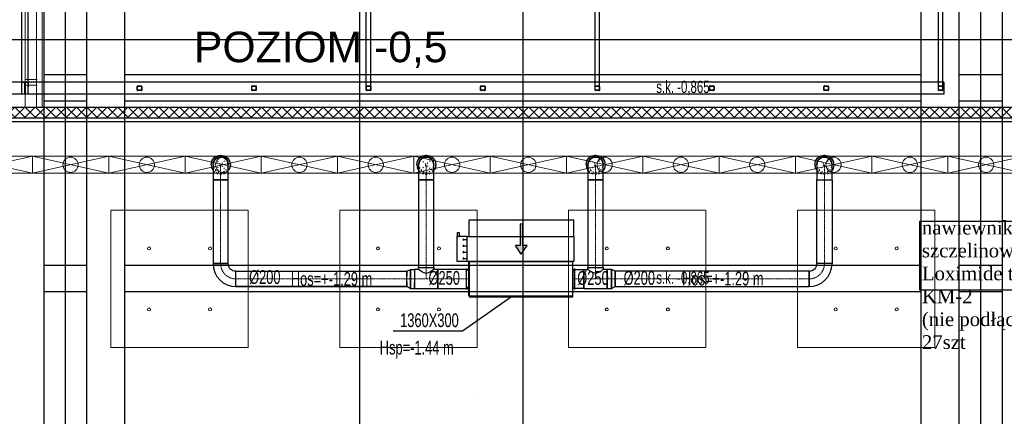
# Model space of a CAD drawing. Header units: centimetres. Extents: x -228435 to 46820, y -89367 to 152985.
# Tile 138 of 252: x -35135 to -22230, y 70700 to 75897. Entities that reach past the tile are written whole.
import ezdxf
from ezdxf.enums import TextEntityAlignment as Align

# ---------------------------------------------------------------- set-up
doc = ezdxf.new("R2010")
doc.units = ezdxf.units.CM
doc.header["$LTSCALE"] = 50
doc.header["$PDMODE"] = 35
doc.header["$PDSIZE"] = 0.1
for name, pattern in [('CADVENT_CENTERLINE', [9.9, 7.4, -1, 0.5, -1]), ('CADVENT_HIDDEN', [0.8, 0.25, -0.55]), ('Kondygnacja  -0_5$0$HIDDEN', [9.525, 6.35, -3.175]), ('Kondygnacja  -0_5$0$HIDDEN2', [4.7625, 3.175, -1.5875]), ('Osie rzutów$0$DASHDOT2', [12.7, 6.35, -3.175, 0, -3.175])]:
    doc.linetypes.add(name, pattern=pattern)
doc.layers.get('0').update_dxf_attribs({"color": 8})
doc.layers.get('DEFPOINTS').update_dxf_attribs({"color": 8})
for name, color, linetype in [('01-103-Went PP_poziom-0_5$0$L_Nawiew', 3, 'Continuous'), ('bgde-nawiewDETAILS', 1, 'Continuous'), ('bgde-nawiewEXP', 1, 'Continuous'), ('bgde-nawiewHIDDEN', 1, 'Continuous'), ('bgde-tekst', 7, 'Continuous'), ('bgde-wywiewSOL', 5, 'Continuous'), ('bgde_AJ_opis', 7, 'Continuous'), ('Kondygnacja  -0_5$0$ARCH_GK', 8, 'Continuous'), ('Kondygnacja  -0_5$0$ARCH_KONSTR_POWYŻEJ RZUTU', 8, 'Kondygnacja  -0_5$0$HIDDEN'), ('Kondygnacja  -0_5$0$ARCH_KONSTR_POWYŻEJ RZUTU_IST', 8, 'Kondygnacja  -0_5$0$HIDDEN2'), ('Kondygnacja  -0_5$0$ARCH_ŚLUSARKA_DRZWI', 8, 'Continuous'), ('Osie rzutów$0$ARCH_INFO_OSIE_IST', 8, 'Osie rzutów$0$DASHDOT2'), ('Osie rzutów$0$ARCH_INFO_OSIE_OPISY_IST', 8, 'Continuous'), ('Pomieszczenia -05$0$ARCH_INFO_OPISY', 8, 'Continuous')]:
    doc.layers.add(name, color=color, linetype=linetype)
for name, color, linetype, lineweight in [('bgde-nawiewCEN', 7, 'Continuous', 13), ('bgde_nawiewnik', 11, 'Continuous', 5), ('Kondygnacja  -0_5$0$ARCH_INFO_WYMIARY', 8, 'Continuous', 9), ('Kondygnacja  -0_5$0$ARCH_WIDOK', 8, 'Continuous', 13), ('SU Lampy kwadratowe  -05$0$ARCH_SUFITY_PODWIESZANE', 8, 'Continuous', 9)]:
    doc.layers.add(name, color=color, linetype=linetype, lineweight=lineweight)
doc.styles.add('Kondygnacja  -0_5$0$BIKTS', font='bikromsw.shx', dxfattribs={"width": 0.8})
doc.styles.add('Kondygnacja  -0_5$0$Romans', font='Romans.shx', dxfattribs={"width": 0.7})
doc.styles.add('Pomieszczenia -05$0$Arial', font='ARIAL.TTF')
doc.dimstyles.new('Kondygnacja  -0_5$0$Wymiary 1-100', dxfattribs={"dimtxt": 12, "dimasz": 10, "dimexe": 5, "dimexo": 0, "dimgap": 4, "dimtad": 1, "dimrnd": 0.5, "dimzin": 12, "dimdsep": 46, "dimtxsty": 'Kondygnacja  -0_5$0$Romans', "dimblk": 'Kondygnacja  -0_5$0$_Oblique', "dimcen": 10, "dimdle": 10, "dimclrt": 55, "dimazin": 0, "dimtfac": 1, "dimtmove": 1, "dimatfit": 3, "dimfxl": 0, "dimtolj": 1, "dimtzin": 0, "dimarcsym": 0})

# ---------------------------------------------------------------- blocks, each defined once
blk = doc.blocks.new('Osie rzutów')
at = {"layer": 'Osie rzutów$0$ARCH_INFO_OSIE_IST', "ltscale": 10}
for p, q in [((8660, 12510), (8660, 4623.26)), ((9260, 12510), (9260, 4623.26)), ((9860, 12510), (9860, 4623.26)), ((4436.04, 11600), (13655, 11600))]:
    blk.add_line(p, q, dxfattribs=at)
blk = doc.blocks.new('SU Lampy kwadratowe  -05')
at = {"layer": 'SU Lampy kwadratowe  -05$0$ARCH_SUFITY_PODWIESZANE'}
for points in [[(8720, 11840), (8900, 11840), (8900, 11660), (8720, 11660)], [(9020, 11840), (9200, 11840), (9200, 11660), (9020, 11660)], [(9320, 11840), (9500, 11840), (9500, 11660), (9320, 11660)], [(9620, 11840), (9800, 11840), (9800, 11660), (9620, 11660)]]:
    blk.add_lwpolyline(points, close=True, dxfattribs=at)
for centre in [(8770, 11790), (8850, 11790), (9070, 11790), (9150, 11790), (9370, 11790), (9450, 11790), (9670, 11790), (9750, 11790), (8770, 11710), (8850, 11710), (9070, 11710), (9150, 11710), (9370, 11710), (9450, 11710), (9670, 11710), (9750, 11710)]:
    blk.add_circle(centre, 2, dxfattribs=at)
blk = doc.blocks.new('Kondygnacja  -0_5$0$_Oblique')
at = {"color": 0, "linetype": 'ByBlock', "lineweight": -2}
blk.add_line((-0.5, -0.5), (0.5, 0.5), dxfattribs=at)
blk = doc.blocks.new('*D152')
at = {"layer": 'DEFPOINTS', "color": 0}
for p in [(-29490, 82605), (-29490, 13059), (-30690, 12765)]:
    blk.add_point(p, dxfattribs=at)
at = {"layer": 'Kondygnacja  -0_5$0$ARCH_INFO_WYMIARY', "color": 0, "lineweight": -2}
for p, q in [((-30700, 13059), (-29480, 13059)), ((-30690, 13051), (-30690, 13064)), ((-29490, 13067), (-29490, 13054))]:
    blk.add_line(p, q, dxfattribs=at)
at = {"layer": 'Kondygnacja  -0_5$0$ARCH_INFO_WYMIARY', "color": 0, "lineweight": -2, "xscale": 10, "yscale": 10, "zscale": 10, "rotation": 180}
blk.add_blockref('Kondygnacja  -0_5$0$_Oblique', (-30690, 13059), dxfattribs=at)
at = {"layer": 'Kondygnacja  -0_5$0$ARCH_INFO_WYMIARY', "color": 0, "lineweight": -2, "xscale": 10, "yscale": 10, "zscale": 10}
blk.add_blockref('Kondygnacja  -0_5$0$_Oblique', (-29490, 13059), dxfattribs=at)
at = {"layer": 'Kondygnacja  -0_5$0$ARCH_INFO_WYMIARY', "color": 55, "insert": (-30090, 13069), "char_height": 12, "attachment_point": 5, "style": 'Kondygnacja  -0_5$0$Romans'}
blk.add_mtext('\\A1;1200', dxfattribs=at)
blk = doc.blocks.new('Kondygnacja  -0_5$0$konstrukcja istniejąca -0.5')
at = {"layer": 'Kondygnacja  -0_5$0$ARCH_KONSTR_POWYŻEJ RZUTU_IST', "ltscale": 10}
blk.add_line((8632, 12175), (8632, 11025), dxfattribs=at)
for points in [[(8688, 12175), (8688, 11025)], [(8738, 12175), (8738, 11025)], [(9782, 11025), (9782, 12175)], [(9832, 11025), (9832, 12175)], [(9888, 12175), (9888, 11025)], [(8632, 12017.9), (8688, 12017.9)], [(8738, 12017.9), (9782, 12017.9)], [(9832, 12017.9), (9888, 12017.9)], [(8688, 11982.9), (8632, 11982.9)], [(9782, 11982.9), (8738, 11982.9)], [(9888, 11982.9), (9832, 11982.9)], [(8632, 11767.9), (8688, 11767.9)], [(8738, 11767.9), (9782, 11767.9)], [(9832, 11767.9), (9888, 11767.9)], [(8688, 11732.9), (8632, 11732.9)], [(9782, 11732.9), (8738, 11732.9)], [(9888, 11732.9), (9832, 11732.9)]]:
    blk.add_lwpolyline(points, dxfattribs=at)
at = {"layer": 'Kondygnacja  -0_5$0$ARCH_KONSTR_POWYŻEJ RZUTU_IST', "style": 'Kondygnacja  -0_5$0$BIKTS', "width": 0.7}
for p in [(9434.8, 11993.7), (9434.8, 11743.7)]:
    blk.add_text('s.k. -0,865', height=16, dxfattribs=at).set_placement(p)
blk = doc.blocks.new('Kondygnacja  -0_5$0$wzmocnienie pod bramę -1')
at = {"layer": 'Kondygnacja  -0_5$0$ARCH_KONSTR_POWYŻEJ RZUTU', "ltscale": 5}
for p, q in [((22046.6, 9049.2, 0), (22046.6, 9256.2)), ((22054.8, 9049.2, 0), (22054.8, 9256.2)), ((22497.7, 9057.2, 0), (22497.7, 9243.7)), ((22503.7, 9057.2, 0), (22503.7, 9243.7)), ((22797.7, 9057.2, 0), (22797.7, 9243.7)), ((22803.7, 9057.2, 0), (22803.7, 9243.7)), ((23247.7, 9057.2, 0), (23247.7, 9243.7)), ((23253.7, 9057.2, 0), (23253.7, 9243.7)), ((23254.7, 9065.2, 0), (20950.7, 9065.2, 0)), ((22054.8, 9065.2, 0), (22054.8, 9059.2, 0)), ((23254.7, 9065.2, 0), (23254.7, 9049.2, 0)), ((23254.7, 9049.2, 0), (20950.7, 9049.2, 0))]:
    blk.add_line(p, q, dxfattribs=at)
at = {"layer": 'Kondygnacja  -0_5$0$ARCH_KONSTR_POWYŻEJ RZUTU', "ltscale": 5, "elevation": 0}
for points in [[(22046.6, 9065.2), (22054.8, 9065.2), (22054.8, 9064.5), (22054.8, 9064.5), (22051.8, 9064.5, 0.414214), (22050.9, 9063.6), (22050.9, 9050.9, 0.414214), (22051.8, 9050), (22054.8, 9050), (22054.8, 9049.2), (22046.6, 9049.2), (22046.6, 9050), (22049.5, 9050, 0.414214), (22050.4, 9050.9), (22050.4, 9063.6, 0.414214), (22049.5, 9064.5), (22046.6, 9064.5)], [(22198.3, 9054.2, -0.414214), (22197.7, 9054.8), (22197.7, 9059.6, -0.414214), (22198.3, 9060.2), (22203.1, 9060.2, -0.414214), (22203.7, 9059.6), (22203.7, 9054.8, -0.414214), (22203.1, 9054.2)], [(22198.3, 9054.6, -0.414214), (22198.1, 9054.8), (22198.1, 9059.6, -0.414214), (22198.3, 9059.8), (22203.1, 9059.8, -0.414214), (22203.3, 9059.6), (22203.3, 9054.8, -0.414214), (22203.1, 9054.6)], [(22348.3, 9054.2, -0.414214), (22347.7, 9054.8), (22347.7, 9059.6, -0.414214), (22348.3, 9060.2), (22353.1, 9060.2, -0.414214), (22353.7, 9059.6), (22353.7, 9054.8, -0.414214), (22353.1, 9054.2)], [(22348.3, 9054.6, -0.414214), (22348.1, 9054.8), (22348.1, 9059.6, -0.414214), (22348.3, 9059.8), (22353.1, 9059.8, -0.414214), (22353.3, 9059.6), (22353.3, 9054.8, -0.414214), (22353.1, 9054.6)], [(22498.3, 9054.2, -0.414214), (22497.7, 9054.8), (22497.7, 9059.6, -0.414214), (22498.3, 9060.2), (22503.1, 9060.2, -0.414214), (22503.7, 9059.6), (22503.7, 9054.8, -0.414214), (22503.1, 9054.2)], [(22498.3, 9054.6, -0.414214), (22498.1, 9054.8), (22498.1, 9059.6, -0.414214), (22498.3, 9059.8), (22503.1, 9059.8, -0.414214), (22503.3, 9059.6), (22503.3, 9054.8, -0.414214), (22503.1, 9054.6)], [(22648.3, 9054.2, -0.414214), (22647.7, 9054.8), (22647.7, 9059.6, -0.414214), (22648.3, 9060.2), (22653.1, 9060.2, -0.414214), (22653.7, 9059.6), (22653.7, 9054.8, -0.414214), (22653.1, 9054.2)], [(22648.3, 9054.6, -0.414214), (22648.1, 9054.8), (22648.1, 9059.6, -0.414214), (22648.3, 9059.8), (22653.1, 9059.8, -0.414214), (22653.3, 9059.6), (22653.3, 9054.8, -0.414214), (22653.1, 9054.6)], [(22798.3, 9054.2, -0.414214), (22797.7, 9054.8), (22797.7, 9059.6, -0.414214), (22798.3, 9060.2), (22803.1, 9060.2, -0.414214), (22803.7, 9059.6), (22803.7, 9054.8, -0.414214), (22803.1, 9054.2)], [(22798.3, 9054.6, -0.414214), (22798.1, 9054.8), (22798.1, 9059.6, -0.414214), (22798.3, 9059.8), (22803.1, 9059.8, -0.414214), (22803.3, 9059.6), (22803.3, 9054.8, -0.414214), (22803.1, 9054.6)], [(22948.3, 9054.2, -0.414214), (22947.7, 9054.8), (22947.7, 9059.6, -0.414214), (22948.3, 9060.2), (22953.1, 9060.2, -0.414214), (22953.7, 9059.6), (22953.7, 9054.8, -0.414214), (22953.1, 9054.2)], [(22948.3, 9054.6, -0.414214), (22948.1, 9054.8), (22948.1, 9059.6, -0.414214), (22948.3, 9059.8), (22953.1, 9059.8, -0.414214), (22953.3, 9059.6), (22953.3, 9054.8, -0.414214), (22953.1, 9054.6)], [(23098.3, 9054.2, -0.414214), (23097.7, 9054.8), (23097.7, 9059.6, -0.414214), (23098.3, 9060.2), (23103.1, 9060.2, -0.414214), (23103.7, 9059.6), (23103.7, 9054.8, -0.414214), (23103.1, 9054.2)], [(23098.3, 9054.6, -0.414214), (23098.1, 9054.8), (23098.1, 9059.6, -0.414214), (23098.3, 9059.8), (23103.1, 9059.8, -0.414214), (23103.3, 9059.6), (23103.3, 9054.8, -0.414214), (23103.1, 9054.6)], [(23248.3, 9054.2, -0.414214), (23247.7, 9054.8), (23247.7, 9059.6, -0.414214), (23248.3, 9060.2), (23253.1, 9060.2, -0.414214), (23253.7, 9059.6), (23253.7, 9054.8, -0.414214), (23253.1, 9054.2)], [(23248.3, 9054.6, -0.414214), (23248.1, 9054.8), (23248.1, 9059.6, -0.414214), (23248.3, 9059.8), (23253.1, 9059.8, -0.414214), (23253.3, 9059.6), (23253.3, 9054.8, -0.414214), (23253.1, 9054.6)]]:
    blk.add_lwpolyline(points, format="xyb", close=True, dxfattribs=at)
blk = doc.blocks.new('*D179')
at = {"layer": 'DEFPOINTS', "color": 0}
for p in [(-24020, 81900), (-25166, 12688), (-24020, 12493)]:
    blk.add_point(p, dxfattribs=at)
at = {"layer": 'Kondygnacja  -0_5$0$ARCH_INFO_WYMIARY', "color": 0, "lineweight": -2}
for p, q in [((-25176, 12493), (-24010, 12493)), ((-25166, 12501), (-25166, 12488)), ((-24020, 12501), (-24020, 12488))]:
    blk.add_line(p, q, dxfattribs=at)
at = {"layer": 'Kondygnacja  -0_5$0$ARCH_INFO_WYMIARY', "color": 0, "lineweight": -2, "xscale": 10, "yscale": 10, "zscale": 10, "rotation": 180}
blk.add_blockref('Kondygnacja  -0_5$0$_Oblique', (-25166, 12493), dxfattribs=at)
at = {"layer": 'Kondygnacja  -0_5$0$ARCH_INFO_WYMIARY', "color": 0, "lineweight": -2, "xscale": 10, "yscale": 10, "zscale": 10}
blk.add_blockref('Kondygnacja  -0_5$0$_Oblique', (-24020, 12493), dxfattribs=at)
at = {"layer": 'Kondygnacja  -0_5$0$ARCH_INFO_WYMIARY', "color": 55, "insert": (-24593, 12503), "char_height": 12, "attachment_point": 5, "style": 'Kondygnacja  -0_5$0$Romans'}
blk.add_mtext('\\A1;1145.5', dxfattribs=at)
blk = doc.blocks.new('*D196')
at = {"layer": 'DEFPOINTS', "color": 0}
for p in [(-30050, 80238), (-30300, 80097), (-30300, 12524)]:
    blk.add_point(p, dxfattribs=at)
at = {"layer": 'Kondygnacja  -0_5$0$ARCH_INFO_WYMIARY', "color": 0, "lineweight": -2}
for p, q in [((-30040, 80097), (-30310, 80097)), ((-30300, 80089), (-30300, 80102)), ((-30050, 80105), (-30050, 80092))]:
    blk.add_line(p, q, dxfattribs=at)
at = {"layer": 'Kondygnacja  -0_5$0$ARCH_INFO_WYMIARY', "color": 0, "lineweight": -2, "xscale": 10, "yscale": 10, "zscale": 10, "rotation": 180}
blk.add_blockref('Kondygnacja  -0_5$0$_Oblique', (-30300, 80097), dxfattribs=at)
at = {"layer": 'Kondygnacja  -0_5$0$ARCH_INFO_WYMIARY', "color": 0, "lineweight": -2, "xscale": 10, "yscale": 10, "zscale": 10}
blk.add_blockref('Kondygnacja  -0_5$0$_Oblique', (-30050, 80097), dxfattribs=at)
at = {"layer": 'Kondygnacja  -0_5$0$ARCH_INFO_WYMIARY', "color": 55, "insert": (-30175, 80107), "char_height": 12, "attachment_point": 5, "style": 'Kondygnacja  -0_5$0$Romans'}
blk.add_mtext('\\A1;250', dxfattribs=at)
blk = doc.blocks.new('*D212')
at = {"layer": 'DEFPOINTS', "color": 0}
for p in [(-30586, 81900), (-30681, 12490), (9064, 12490)]:
    blk.add_point(p, dxfattribs=at)
at = {"layer": 'Kondygnacja  -0_5$0$ARCH_INFO_WYMIARY', "color": 0, "lineweight": -2}
for p, q in [((-30673, 81900), (-30686, 81900)), ((-30681, 81910), (-30681, 12480)), ((-30673, 12490), (-30686, 12490))]:
    blk.add_line(p, q, dxfattribs=at)
at = {"layer": 'Kondygnacja  -0_5$0$ARCH_INFO_WYMIARY', "color": 0, "lineweight": -2, "xscale": 10, "yscale": 10, "zscale": 10}
for p, rotation in [((-30681, 81900), 90), ((-30681, 12490), 270)]:
    blk.add_blockref('Kondygnacja  -0_5$0$_Oblique', p, dxfattribs=dict(at, rotation=rotation))
at = {"layer": 'Kondygnacja  -0_5$0$ARCH_INFO_WYMIARY', "color": 55, "insert": (-30691, 47195), "char_height": 12, "attachment_point": 5, "rotation": 90, "style": 'Kondygnacja  -0_5$0$Romans'}
blk.add_mtext('\\A1;69410.5', dxfattribs=at)
blk = doc.blocks.new('*D217')
at = {"layer": 'DEFPOINTS', "color": 0}
for p in [(-29300, 78695), (-29180, 78396), (-29180, 12369)]:
    blk.add_point(p, dxfattribs=at)
at = {"layer": 'Kondygnacja  -0_5$0$ARCH_INFO_WYMIARY', "color": 0, "lineweight": -2}
for p, q in [((-29310, 78396), (-29170, 78396)), ((-29300, 78404), (-29300, 78391)), ((-29180, 78388), (-29180, 78401))]:
    blk.add_line(p, q, dxfattribs=at)
at = {"layer": 'Kondygnacja  -0_5$0$ARCH_INFO_WYMIARY', "color": 0, "lineweight": -2, "xscale": 10, "yscale": 10, "zscale": 10, "rotation": 180}
blk.add_blockref('Kondygnacja  -0_5$0$_Oblique', (-29300, 78396), dxfattribs=at)
at = {"layer": 'Kondygnacja  -0_5$0$ARCH_INFO_WYMIARY', "color": 0, "lineweight": -2, "xscale": 10, "yscale": 10, "zscale": 10}
blk.add_blockref('Kondygnacja  -0_5$0$_Oblique', (-29180, 78396), dxfattribs=at)
at = {"layer": 'Kondygnacja  -0_5$0$ARCH_INFO_WYMIARY', "color": 55, "insert": (-29240, 78406), "char_height": 12, "attachment_point": 5, "style": 'Kondygnacja  -0_5$0$Romans'}
blk.add_mtext('\\A1;120', dxfattribs=at)
blk = doc.blocks.new('*D218')
at = {"layer": 'DEFPOINTS', "color": 0}
for p in [(-29180, 78695), (-24020, 12370), (-24020, 12070)]:
    blk.add_point(p, dxfattribs=at)
at = {"layer": 'Kondygnacja  -0_5$0$ARCH_INFO_WYMIARY', "color": 0, "lineweight": -2}
for p, q in [((-29190, 12070), (-24010, 12070)), ((-29180, 12078), (-29180, 12065)), ((-24020, 12078), (-24020, 12065))]:
    blk.add_line(p, q, dxfattribs=at)
at = {"layer": 'Kondygnacja  -0_5$0$ARCH_INFO_WYMIARY', "color": 0, "lineweight": -2, "xscale": 10, "yscale": 10, "zscale": 10, "rotation": 180}
blk.add_blockref('Kondygnacja  -0_5$0$_Oblique', (-29180, 12070), dxfattribs=at)
at = {"layer": 'Kondygnacja  -0_5$0$ARCH_INFO_WYMIARY', "color": 0, "lineweight": -2, "xscale": 10, "yscale": 10, "zscale": 10}
blk.add_blockref('Kondygnacja  -0_5$0$_Oblique', (-24020, 12070), dxfattribs=at)
at = {"layer": 'Kondygnacja  -0_5$0$ARCH_INFO_WYMIARY', "color": 55, "insert": (-26600, 12080), "char_height": 12, "attachment_point": 5, "style": 'Kondygnacja  -0_5$0$Romans'}
blk.add_mtext('\\A1;5160', dxfattribs=at)
blk = doc.blocks.new('*a406')
at = {"layer": 'bgde-tekst'}
blk.add_line((0, 0), (911, 0), dxfattribs=at)
blk = doc.blocks.new('A$C066D7839')
at = {"layer": 'bgde_nawiewnik'}
for p, q in [((-50, -11.15), (-50, 11.15)), ((-50, 11.15), (50, 11.15)), ((-50, -11.15), (50, 11.15)), ((50, -11.15), (-50, 11.15)), ((50, 11.15), (50, -11.15)), ((50, -11.15), (-50, -11.15))]:
    blk.add_line(p, q, dxfattribs=at)
blk.add_circle((0, 0), 10, dxfattribs=at)
blk = doc.blocks.new('A$C5B3E7367')
at = {"layer": '01-103-Went PP_poziom-0_5$0$L_Nawiew'}
h = blk.add_hatch(color=256, dxfattribs=at)
h.paths.add_polyline_path([(215, 704), (215, 674), (332, 674), (332, 612), (446, 689), (332, 766), (332, 704)])
h.paths.add_polyline_path([(48, 704), (48, 674), (215, 674), (215, 704)])
for p, q in [((215, 1525), (165, 1525)), ((165, 1525), (165, 1505)), ((165, 1505), (215, 1505)), ((215, 1400), (215, 1530)), ((545, 1530), (215, 1530)), ((215, 1530), (215, 1515)), ((244, 1452), (269, 1452)), ((256, 1452), (256, 1400)), ((326, 1452), (351, 1452)), ((339, 1452), (339, 1400)), ((409, 1452), (434, 1452)), ((421, 1452), (421, 1400)), ((491, 1452), (516, 1452)), ((504, 1452), (504, 1400)), ((545, 1400), (545, 1530)), ((0, 1378), (215, 1378)), ((0, 0), (0, 1378)), ((545, 1400), (215, 1400)), ((215, 1400), (215, 1378)), ((215, 1378), (215, 0)), ((545, 0), (545, 1400)), ((48, 704), (332, 704)), ((48, 704), (48, 674)), ((48, 674), (332, 674)), ((446, 689), (332, 766)), ((332, 704), (332, 766)), ((446, 689), (332, 612)), ((332, 612), (332, 674)), ((215, 0), (0, 0)), ((215, 0), (545, 0))]:
    blk.add_line(p, q, dxfattribs=at)
blk = doc.blocks.new('A$C53CA46B8')
at = {"layer": 'bgde-wywiewSOL'}
for p, q in [((200, 481), (-250, 481)), ((-250, 481), (-250, -879)), ((113, 511), (-162, 511)), ((-137, 481), (-137, 511)), ((88, 481), (88, 511)), ((200, 481), (200, -879)), ((200, -879), (-250, -879)), ((-137, -879), (-137, -909)), ((88, -879), (88, -909)), ((113, -909), (-162, -909))]:
    blk.add_line(p, q, dxfattribs=at)
at = {"layer": '01-103-Went PP_poziom-0_5$0$L_Nawiew'}
blk.add_blockref('A$C5B3E7367', (-795, -894), dxfattribs=at)

msp = doc.modelspace()

# ---------------------------------------------------------------- hatches: boundary and pattern name
at = {"layer": 'Kondygnacja  -0_5$0$ARCH_GK', "linetype": 'Continuous', "lineweight": -3}
h = msp.add_hatch(dxfattribs=at)
h.set_pattern_fill('ANSI37', color=256, scale=30, style=0)
h.set_pattern_definition([(45, (-121140, -45000), (-67.35192, 67.35192), []), (135, (-121140, -45000), (-67.35192, -67.35192), [])])
h.paths.add_polyline_path([(-58940, 74750), (-58940, 74610), (-56430, 74610), (-56355, 74644.167), (-56355, 74750)], flags=0)
h.paths.add_polyline_path([(-56355, 74750), (-56355, 74644.167), (-56280, 74610), (-9802.153, 74610), (-9744.163, 74750)], flags=0)

# ---------------------------------------------------------------- linework, layer by layer
at = {"layer": 'bgde-nawiewCEN', "linetype": 'CADVENT_CENTERLINE', "ltscale": 0.06}
for p, q in [((-32501.144, 73797.303), (-32501.144, 73997.303)), ((-29806.915, 73797.303), (-29806.915, 73997.303)), ((-27586.534, 73797.303), (-27586.534, 73997.303)), ((-24588.289, 73797.303), (-24588.289, 73997.303)), ((-32501.144, 72700.526), (-32501.144, 73797.303)), ((-29806.915, 72650.526), (-29806.915, 73797.303)), ((-27586.534, 72650.526), (-27586.534, 73797.303)), ((-24588.289, 72700.526), (-24588.289, 73797.303)), ((-29806.915, 72650.526), (-29806.915, 72500.526)), ((-27586.534, 72650.526), (-27586.534, 72500.526)), ((-30062.915, 72500.526), (-32301.144, 72500.526)), ((-29959.915, 72500.526), (-30062.915, 72500.526)), ((-29959.915, 72500.526), (-29806.915, 72500.526)), ((-29806.915, 72500.526), (-29653.915, 72500.526)), ((-29653.915, 72500.526), (-29247.534, 72500.526)), ((-29243.534, 72500.526), (-29247.534, 72500.526)), ((-27883.534, 72500.526), (-27879.534, 72500.526)), ((-27739.534, 72500.526), (-27879.534, 72500.526)), ((-27586.534, 72500.526), (-27739.534, 72500.526)), ((-27433.534, 72500.526), (-27586.534, 72500.526)), ((-27433.534, 72500.526), (-27330.534, 72500.526)), ((-27330.534, 72500.526), (-24788.289, 72500.526))]:
    msp.add_line(p, q, dxfattribs=at)
at = {"layer": 'bgde-nawiewCEN', "linetype": 'CADVENT_CENTERLINE', "ltscale": 0.06, "extrusion": (0, 0, -1)}
msp.add_arc((32301.144, 72700.526), 200, 270, 0, dxfattribs=at)
at = {"layer": 'bgde-nawiewCEN', "linetype": 'CADVENT_CENTERLINE', "ltscale": 0.06}
msp.add_arc((-24788.289, 72700.526), 200, 270, 0, dxfattribs=at)
at = {"layer": 'bgde-nawiewDETAILS', "linetype": 'CADVENT_HIDDEN'}
for p, q in [((-32571.855, 73926.592), (-32430.434, 74068.013)), ((-32571.855, 74068.013), (-32430.434, 73926.592)), ((-29877.626, 73926.592), (-29736.204, 74068.013)), ((-29877.626, 74068.013), (-29736.204, 73926.592)), ((-27657.245, 73926.592), (-27515.823, 74068.013)), ((-27657.245, 74068.013), (-27515.823, 73926.592)), ((-24659, 73926.592), (-24517.578, 74068.013)), ((-24659, 74068.013), (-24517.578, 73926.592))]:
    msp.add_line(p, q, dxfattribs=at)
at = {"layer": 'bgde-nawiewEXP', "linetype": 'Continuous'}
for points in [[(-38683.507, 75638.178), (-10227.721, 75638.178), (-10227.721, 76738.178), (-24162.434, 76738.178)], [(-32626.144, 73997.303), (-32616.629, 74045.138), (-32589.533, 74085.691), (-32548.98, 74112.787), (-32501.144, 74122.303), (-32453.309, 74112.787), (-32412.756, 74085.691), (-32385.66, 74045.138), (-32376.144, 73997.303), (-32385.66, 73949.467), (-32401.144, 73926.292)], [(-32601.144, 73997.303), (-32593.532, 74035.571), (-32571.855, 74068.013), (-32539.413, 74089.69), (-32501.144, 74097.303), (-32462.876, 74089.69), (-32430.434, 74068.013), (-32408.757, 74035.571), (-32401.144, 73997.303)], [(-29931.915, 73997.303), (-29922.4, 74045.138), (-29895.304, 74085.691), (-29854.751, 74112.787), (-29806.915, 74122.303), (-29759.08, 74112.787), (-29718.527, 74085.691), (-29691.43, 74045.138), (-29681.915, 73997.303), (-29691.43, 73949.467), (-29706.915, 73926.292)], [(-29906.915, 73997.303), (-29899.303, 74035.571), (-29877.626, 74068.013), (-29845.184, 74089.69), (-29806.915, 74097.303), (-29768.647, 74089.69), (-29736.204, 74068.013), (-29714.527, 74035.571), (-29706.915, 73997.303)], [(-27711.534, 73997.303), (-27702.019, 74045.138), (-27674.922, 74085.691), (-27634.37, 74112.787), (-27586.534, 74122.303), (-27538.699, 74112.787), (-27498.146, 74085.691), (-27471.049, 74045.138), (-27461.534, 73997.303), (-27471.049, 73949.467), (-27486.534, 73926.292)], [(-27686.534, 73997.303), (-27678.922, 74035.571), (-27657.245, 74068.013), (-27624.802, 74089.69), (-27586.534, 74097.303), (-27548.266, 74089.69), (-27515.823, 74068.013), (-27494.146, 74035.571), (-27486.534, 73997.303)], [(-24713.289, 73997.303), (-24703.774, 74045.138), (-24676.677, 74085.691), (-24636.124, 74112.787), (-24588.289, 74122.303), (-24540.454, 74112.787), (-24499.901, 74085.691), (-24472.804, 74045.138), (-24463.289, 73997.303), (-24472.804, 73949.467), (-24488.289, 73926.292)], [(-24688.289, 73997.303), (-24680.677, 74035.571), (-24659, 74068.013), (-24626.557, 74089.69), (-24588.289, 74097.303), (-24550.021, 74089.69), (-24517.578, 74068.013), (-24495.901, 74035.571), (-24488.289, 73997.303)], [(-32626.144, 73997.303), (-32616.629, 73949.467), (-32601.144, 73926.292)], [(-29931.915, 73997.303), (-29922.4, 73949.467), (-29906.915, 73926.292)], [(-27711.534, 73997.303), (-27702.019, 73949.467), (-27686.534, 73926.292)], [(-24713.289, 73997.303), (-24703.774, 73949.467), (-24688.289, 73926.292)], [(-32301.144, 72400.526), (-32301.144, 72600.526), (-30062.915, 72600.526), (-30062.915, 72571.236)], [(-30062.915, 72571.236), (-30062.915, 72592.914)], [(-30062.915, 72538.794), (-30062.915, 72571.236)], [(-30062.915, 72571.236), (-30062.915, 72538.794)], [(-30062.915, 72462.257), (-30062.915, 72538.794)], [(-30014.758, 72375.526), (-30014.758, 72625.526), (-29959.915, 72625.526), (-29959.915, 72412.137)], [(-29959.915, 72375.526), (-29653.915, 72375.526), (-29653.915, 72625.526), (-29706.915, 72625.526), (-29714.527, 72617.914), (-29720.92, 72616.011), (-29736.204, 72600.726), (-29762.661, 72588.914), (-29768.647, 72582.928), (-29806.915, 72571.536), (-29845.184, 72582.928), (-29851.169, 72588.914), (-29877.626, 72600.726), (-29892.911, 72616.011), (-29899.303, 72617.914), (-29906.915, 72625.526), (-29959.915, 72625.526), (-29959.915, 72385.041)], [(-29906.915, 72625.526), (-29906.915, 72650.526), (-29706.915, 72650.526), (-29706.915, 72625.526)], [(-29247.534, 72375.526), (-29247.534, 72625.526), (-29243.534, 72625.526)], [(-27883.534, 72375.526), (-27879.534, 72375.526), (-27879.534, 72625.526), (-27883.534, 72625.526)], [(-27739.534, 72375.526), (-27739.534, 72625.526), (-27686.534, 72625.526), (-27686.534, 72650.526), (-27486.534, 72650.526), (-27486.534, 72625.526), (-27494.146, 72617.914), (-27500.539, 72616.011), (-27515.823, 72600.726), (-27542.28, 72588.914), (-27548.266, 72582.928), (-27586.534, 72571.536), (-27624.802, 72582.928), (-27630.788, 72588.914), (-27657.245, 72600.726), (-27672.53, 72616.011), (-27678.922, 72617.914), (-27686.534, 72625.526)], [(-27739.534, 72375.526), (-27433.534, 72375.526), (-27433.534, 72625.526), (-27486.534, 72625.526)], [(-32301.144, 72400.526), (-30062.915, 72400.526)], [(-30062.915, 72400.526), (-32301.144, 72400.526)], [(-30062.915, 72462.257), (-30062.915, 72429.815)], [(-30062.915, 72429.815), (-30062.915, 72462.257)], [(-30062.915, 72408.138), (-30062.915, 72429.815)], [(-30062.915, 72429.815), (-30062.915, 72408.138)], [(-30062.915, 72408.138), (-30062.915, 72400.526)], [(-30062.915, 72400.526), (-30062.915, 72408.138)], [(-30062.915, 72400.526), (-30014.758, 72375.526)], [(-30014.758, 72375.526), (-29959.915, 72375.526), (-29959.915, 72412.137)], [(-29959.915, 72412.137), (-29959.915, 72452.69)], [(-29959.915, 72412.137), (-29959.915, 72385.041)], [(-29959.915, 72375.526), (-29959.915, 72385.041)], [(-29959.915, 72385.041), (-29959.915, 72375.526)], [(-29247.534, 72375.526), (-29243.534, 72375.526)]]:
    msp.add_lwpolyline(points, dxfattribs=at)
for points in [[(-32601.144, 73797.303), (-32401.144, 73797.303), (-32401.144, 73997.303), (-32408.757, 74035.571), (-32430.434, 74068.013), (-32462.876, 74089.69), (-32501.144, 74097.303), (-32539.413, 74089.69), (-32571.855, 74068.013), (-32593.532, 74035.571), (-32601.144, 73997.303), (-32601.144, 73836.321)], [(-29906.915, 73797.303), (-29706.915, 73797.303), (-29706.915, 73997.303), (-29714.527, 74035.571), (-29736.204, 74068.013), (-29768.647, 74089.69), (-29806.915, 74097.303), (-29845.184, 74089.69), (-29877.626, 74068.013), (-29899.303, 74035.571), (-29906.915, 73997.303), (-29906.915, 73836.321)], [(-27686.534, 73797.303), (-27486.534, 73797.303), (-27486.534, 73997.303), (-27494.146, 74035.571), (-27515.823, 74068.013), (-27548.266, 74089.69), (-27586.534, 74097.303), (-27624.802, 74089.69), (-27657.245, 74068.013), (-27678.922, 74035.571), (-27686.534, 73997.303), (-27686.534, 73836.321)], [(-24688.289, 73797.303), (-24488.289, 73797.303), (-24488.289, 73997.303), (-24495.901, 74035.571), (-24517.578, 74068.013), (-24550.021, 74089.69), (-24588.289, 74097.303), (-24626.557, 74089.69), (-24659, 74068.013), (-24680.677, 74035.571), (-24688.289, 73997.303), (-24688.289, 73836.321)], [(-32601.144, 72700.526), (-32401.144, 72700.526), (-32401.144, 73797.302), (-32601.144, 73797.302)], [(-29906.915, 72650.526), (-29706.915, 72650.526), (-29706.915, 73797.302), (-29906.915, 73797.302)], [(-27686.534, 72650.526), (-27486.534, 72650.526), (-27486.534, 73797.302), (-27686.534, 73797.302)], [(-24788.289, 72400.526), (-24729.762, 72406.29), (-24673.484, 72423.362), (-24621.618, 72451.085), (-24576.157, 72488.394), (-24538.848, 72533.855), (-24511.125, 72585.721), (-24494.053, 72641.999), (-24488.289, 72700.526), (-24688.289, 72700.526), (-24688.289, 73797.302), (-24488.289, 73797.302), (-24488.289, 72700.526), (-24688.289, 72700.526), (-24690.21, 72681.017), (-24695.901, 72662.257), (-24705.142, 72644.969), (-24717.578, 72629.815), (-24732.732, 72617.379), (-24750.021, 72608.138), (-24768.78, 72602.447), (-24788.289, 72600.526), (-24788.289, 72408.138)], [(-32601.144, 72700.526), (-32595.38, 72641.999), (-32578.308, 72585.721), (-32550.585, 72533.855), (-32513.276, 72488.394), (-32467.816, 72451.085), (-32415.949, 72423.362), (-32359.672, 72406.29), (-32301.144, 72400.526), (-32301.144, 72600.526), (-32320.653, 72602.447), (-32339.413, 72608.138), (-32356.701, 72617.379), (-32371.855, 72629.815), (-32384.291, 72644.969), (-32393.532, 72662.257), (-32399.223, 72681.017), (-32401.144, 72700.526), (-32593.532, 72700.526)], [(-29243.534, 72275.526), (-27883.534, 72275.526), (-27883.534, 72725.526), (-29243.534, 72725.526)], [(-30062.915, 72400.526), (-30062.915, 72600.526), (-30014.758, 72625.526), (-30014.758, 72375.526)], [(-29653.915, 72375.526), (-29247.534, 72375.526), (-29247.534, 72625.526), (-29653.915, 72625.526), (-29653.915, 72385.041)], [(-27879.534, 72375.526), (-27879.534, 72625.526), (-27739.534, 72625.526), (-27739.534, 72375.526)], [(-27433.534, 72375.526), (-27378.691, 72375.526), (-27378.691, 72625.526), (-27433.534, 72625.526), (-27433.534, 72385.041)], [(-27378.691, 72375.526), (-27330.534, 72400.526), (-27330.534, 72600.526), (-27378.691, 72625.526), (-27378.691, 72385.041)], [(-27330.534, 72400.526), (-24788.289, 72400.526), (-24788.289, 72600.526), (-27330.534, 72600.526), (-27330.534, 72408.138)], [(-29243.534, 72265.526), (-27883.534, 72265.526), (-27883.534, 72275.526), (-29243.534, 72275.526)]]:
    msp.add_lwpolyline(points, close=True, dxfattribs=at)
at = {"layer": 'bgde-nawiewHIDDEN', "linetype": 'CADVENT_HIDDEN'}
for points in [[(-32626.144, 73997.303), (-32616.629, 74045.138), (-32589.533, 74085.691), (-32548.98, 74112.787), (-32501.144, 74122.303), (-32453.309, 74112.787), (-32412.756, 74085.691), (-32385.66, 74045.138), (-32376.144, 73997.303), (-32385.66, 73949.467), (-32412.756, 73908.914), (-32453.309, 73881.818), (-32501.144, 73872.303), (-32548.98, 73881.818), (-32589.533, 73908.914), (-32548.98, 73881.818), (-32501.144, 73872.303), (-32453.309, 73881.818), (-32412.756, 73908.914), (-32401.144, 73926.292)], [(-29931.915, 73997.303), (-29922.4, 74045.138), (-29895.304, 74085.691), (-29854.751, 74112.787), (-29806.915, 74122.303), (-29759.08, 74112.787), (-29718.527, 74085.691), (-29691.43, 74045.138), (-29681.915, 73997.303), (-29691.43, 73949.467), (-29718.527, 73908.914), (-29759.08, 73881.818), (-29806.915, 73872.303), (-29854.751, 73881.818), (-29895.304, 73908.914), (-29854.751, 73881.818), (-29806.915, 73872.303), (-29759.08, 73881.818), (-29718.527, 73908.914), (-29706.915, 73926.292)], [(-27711.534, 73997.303), (-27702.019, 74045.138), (-27674.922, 74085.691), (-27634.37, 74112.787), (-27586.534, 74122.303), (-27538.699, 74112.787), (-27498.146, 74085.691), (-27471.049, 74045.138), (-27461.534, 73997.303), (-27471.049, 73949.467), (-27498.146, 73908.914), (-27538.699, 73881.818), (-27586.534, 73872.303), (-27634.37, 73881.818), (-27674.922, 73908.914), (-27634.37, 73881.818), (-27586.534, 73872.303), (-27538.699, 73881.818), (-27498.146, 73908.914), (-27486.534, 73926.292)], [(-24713.289, 73997.303), (-24703.774, 74045.138), (-24676.677, 74085.691), (-24636.124, 74112.787), (-24588.289, 74122.303), (-24540.454, 74112.787), (-24499.901, 74085.691), (-24472.804, 74045.138), (-24463.289, 73997.303), (-24472.804, 73949.467), (-24499.901, 73908.914), (-24540.454, 73881.818), (-24588.289, 73872.303), (-24636.124, 73881.818), (-24676.677, 73908.914), (-24636.124, 73881.818), (-24588.289, 73872.303), (-24540.454, 73881.818), (-24499.901, 73908.914), (-24488.289, 73926.292)], [(-32626.144, 73997.303), (-32616.629, 73949.467), (-32589.533, 73908.914), (-32601.144, 73926.292)], [(-32601.144, 73997.303), (-32593.532, 73959.034), (-32571.855, 73926.592), (-32539.413, 73904.915), (-32501.144, 73897.303), (-32462.876, 73904.915), (-32430.434, 73926.592), (-32408.757, 73959.034), (-32401.144, 73997.303)], [(-29931.915, 73997.303), (-29922.4, 73949.467), (-29895.304, 73908.914), (-29906.915, 73926.292)], [(-29906.915, 73997.303), (-29899.303, 73959.034), (-29877.626, 73926.592), (-29845.184, 73904.915), (-29806.915, 73897.303), (-29768.647, 73904.915), (-29736.204, 73926.592), (-29714.527, 73959.034), (-29706.915, 73997.303)], [(-27711.534, 73997.303), (-27702.019, 73949.467), (-27674.922, 73908.914), (-27686.534, 73926.292)], [(-27686.534, 73997.303), (-27678.922, 73959.034), (-27657.245, 73926.592), (-27624.802, 73904.915), (-27586.534, 73897.303), (-27548.266, 73904.915), (-27515.823, 73926.592), (-27494.146, 73959.034), (-27486.534, 73997.303)], [(-24713.289, 73997.303), (-24703.774, 73949.467), (-24676.677, 73908.914), (-24688.289, 73926.292)], [(-24688.289, 73997.303), (-24680.677, 73959.034), (-24659, 73926.592), (-24626.557, 73904.915), (-24588.289, 73897.303), (-24550.021, 73904.915), (-24517.578, 73926.592), (-24495.901, 73959.034), (-24488.289, 73997.303)], [(-29243.534, 72375.526), (-29243.534, 72625.526)], [(-27883.534, 72375.526), (-27883.534, 72625.526)]]:
    msp.add_lwpolyline(points, dxfattribs=at)
at = {"layer": 'bgde-tekst'}
msp.add_lwpolyline([(-29330.438, 71819.11), (-28690.89, 72268.431), (-28690.89, 72268.431)], dxfattribs=at)
at = {"layer": 'bgde-tekst', "elevation": 1920}
msp.add_lwpolyline([(-29330.438, 71819.11), (-28690.89, 72268.431), (-28690.89, 72268.431)], dxfattribs=at)
at = {"layer": 'bgde_AJ_opis', "elevation": 1920}
msp.add_lwpolyline([(-23337.982, 73259.168), (-21289.284, 73259.168), (-21289.284, 72351.53), (-23337.982, 72351.53)], close=True, dxfattribs=at)
at = {"layer": 'Kondygnacja  -0_5$0$ARCH_GK', "linetype": 'Continuous', "lineweight": -3}
for p, q in [((-58940, 74750), (-9744.163, 74750)), ((-56280, 74610), (-9802.153, 74610))]:
    msp.add_line(p, q, dxfattribs=at)
at = {"layer": 'Kondygnacja  -0_5$0$ARCH_WIDOK'}
for points in [[(-35065, 77012.5), (-35065, 74750)], [(-34915, 77012.5), (-34915, 74750)], [(-34840, 77012.5), (-34840, 74750)], [(-35065, 75114.606), (-34905, 75114.606)], [(-35065, 75039.606), (-34905, 75039.606)]]:
    msp.add_lwpolyline(points, dxfattribs=at)
at = {"layer": 'Kondygnacja  -0_5$0$ARCH_ŚLUSARKA_DRZWI'}
msp.add_lwpolyline([(-9822.864, 74560), (-12840, 74560), (-12840, 74560), (-14240.186, 74560), (-14240.186, 74560), (-56230, 74560), (-56230, 71100)], dxfattribs=at)

# ---------------------------------------------------------------- block references
at = {"layer": '01-103-Went PP_poziom-0_5$0$L_Nawiew', "xscale": 10, "yscale": 10, "zscale": 10}
for p in [(-35468.405, 73996.017, 1117.041), (-34468.405, 73996.017, 1117.041), (-33468.405, 73996.017, 1117.041), (-32468.405, 73996.017, 1117.041), (-31468.405, 73996.017, 1117.041), (-30468.405, 73996.017, 1117.041), (-29468.405, 73996.017, 1117.041), (-28468.405, 73996.017, 1117.041), (-27468.405, 73996.017, 1117.041), (-26468.405, 73996.017, 1117.041), (-25468.405, 73996.017, 1117.041), (-24468.405, 73996.017, 1117.041), (-23468.405, 73996.017, 1117.041), (-22468.405, 73996.017, 1117.041)]:
    msp.add_blockref('A$C066D7839', p, dxfattribs=at)
at = {"layer": '01-103-Went PP_poziom-0_5$0$L_Nawiew', "xscale": -1, "rotation": 90}
msp.add_blockref('A$C53CA46B8', (-28765.91, 72476.83, 210.499), dxfattribs=at)
at = {"layer": 'bgde-tekst'}
for p in [(-30241.438, 71819.11), (-30241.438, 71819.11, 1920)]:
    msp.add_blockref('*a406', p, dxfattribs=at)
at = {"layer": 'Kondygnacja  -0_5$0$ARCH_KONSTR_POWYŻEJ RZUTU', "xscale": 10, "yscale": 10, "zscale": 10}
for name, p in [('Kondygnacja  -0_5$0$konstrukcja istniejąca -0.5', (-121140, -45000)), ('Kondygnacja  -0_5$0$wzmocnienie pod bramę -1', (-255571.532, -15572.227))]:
    msp.add_blockref(name, p, dxfattribs=at)
at = {"layer": 'Osie rzutów$0$ARCH_INFO_OSIE_OPISY_IST', "xscale": 10, "yscale": 10, "zscale": 10}
msp.add_blockref('Osie rzutów', (-121140, -45000), dxfattribs=at)
at = {"layer": 'SU Lampy kwadratowe  -05$0$ARCH_SUFITY_PODWIESZANE', "xscale": 10, "yscale": 10, "zscale": 10}
msp.add_blockref('SU Lampy kwadratowe  -05', (-121140, -45000), dxfattribs=at)

# ---------------------------------------------------------------- texts
at = {"layer": 'bgde-tekst', "width": 0.7}
for s, p in [('%%c200', (-32128.495, 72434.861, 630)), ('Hos=+-1.29 m ', (-31581.842, 72409.68, 1920)), ('%%c250', (-29776.813, 72424.023, 630)), ('%%c250', (-27827.171, 72422.672, 630)), ('%%c200', (-27220.052, 72422.991, 1920)), ('Hos=+-1.29 m ', (-26452.978, 72414.318, 1920)), ('Hsp=-1.44 m ', (-30415.582, 71509.8)), ('Hsp=-1.44 m ', (-30415.582, 71509.8, 1920))]:
    msp.add_text(s, height=180, dxfattribs=at).set_placement(p)
for p in [(-29380.438, 71869.11), (-29380.438, 71869.11, 1920)]:
    msp.add_text('1360X300', height=180, dxfattribs=at).set_placement(p, align=Align.RIGHT)
at = {"layer": 'bgde_AJ_opis', "insert": (-23310.09, 73262.64, 1920), "char_height": 180, "width": 2080.2721, "attachment_point": 1}
msp.add_mtext('\\A1;{\\fTimes New Roman|b0|i0|c238|p18;nawiewniki szczelinowe Loximide typ KM-2 \\P(nie podłączone) - 27szt}', dxfattribs=at)
at = {"layer": 'Pomieszczenia -05$0$ARCH_INFO_OPISY', "insert": (-31189.699, 75503.085), "char_height": 400, "width": 19873.35743, "attachment_point": 5, "style": 'Pomieszczenia -05$0$Arial'}
msp.add_mtext('POZIOM -0,5', dxfattribs=at)

# ---------------------------------------------------------------- dimensions: what is measured, and where the dimension line sits
at = {"layer": 'Kondygnacja  -0_5$0$ARCH_INFO_WYMIARY'}
for base, p1, p2, picture, middle in [((-29490, 13059.178), (-30690, 12765), (-29490, 82605), '*D152', (-30090, 13069.178)), ((-24020, 12492.917), (-25165.562, 12687.772), (-24020, 81900), '*D179', (-24592.781, 12502.917)), ((-30300, 80097.163), (-30050, 80238.222), (-30300, 12523.822), '*D196', (-30175, 80107.163)), ((-29180, 78395.805), (-29300, 78695), (-29180, 12369.5), '*D217', (-29240, 78405.805)), ((-24020, 12070.305), (-29180, 78695), (-24020, 12369.5), '*D218', (-26600, 12080.305))]:
    dim = msp.add_linear_dim(base=base, p1=p1, p2=p2, dimstyle='Kondygnacja  -0_5$0$Wymiary 1-100', dxfattribs=at)
    dim.commit()
    dim.dimension.update_dxf_attribs({"geometry": picture, "text_midpoint": middle})
dim = msp.add_linear_dim(base=(-30681.114, 12489.5), p1=(-30586.301, 81900), p2=(9064, 12489.5), angle=90, dimstyle='Kondygnacja  -0_5$0$Wymiary 1-100', dxfattribs=at)
dim.commit()
dim.dimension.update_dxf_attribs({"geometry": '*D212', "text_midpoint": (-30691.114, 47194.75)})

doc.saveas('drawing.dxf')
